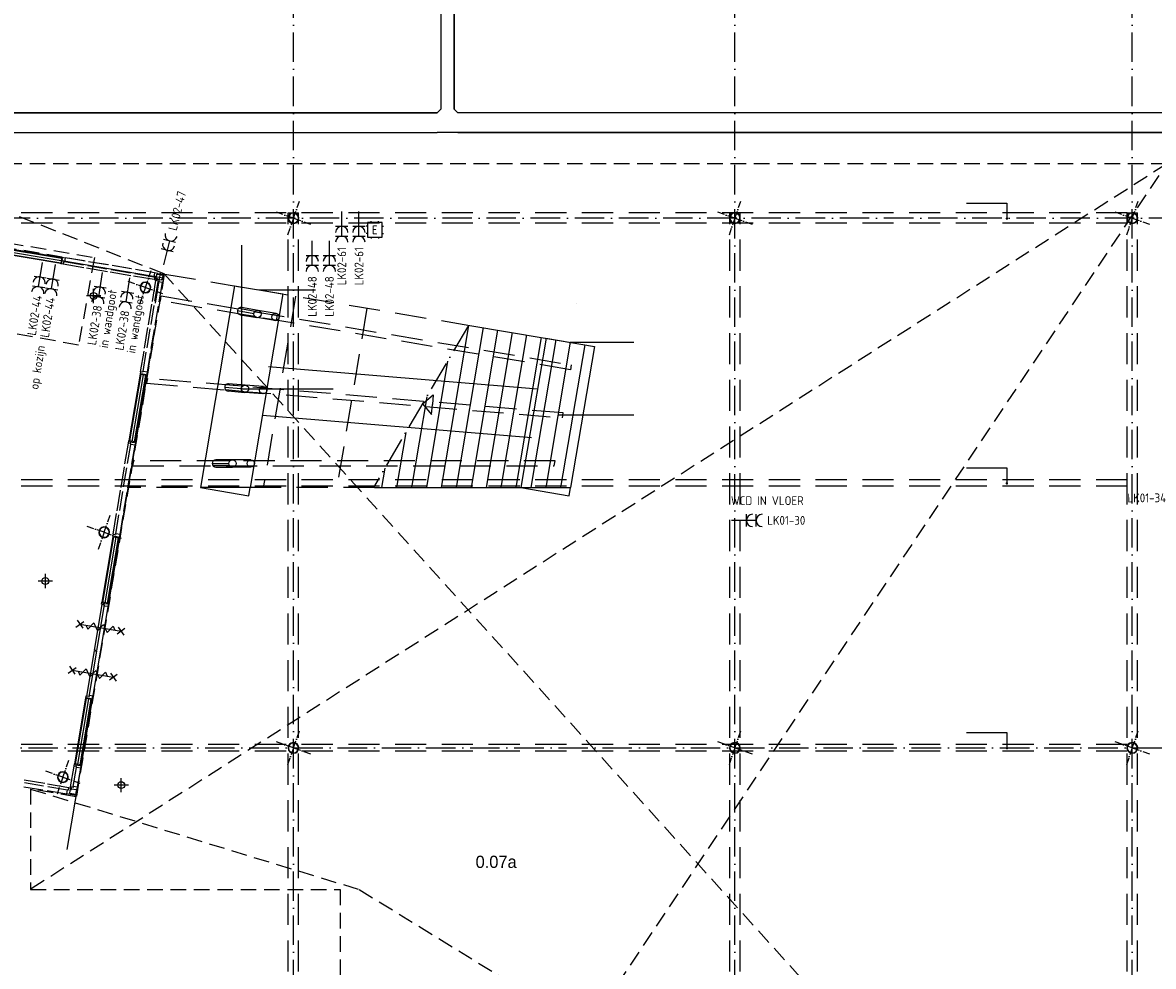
# Model space of a CAD drawing. Header units: millimetres. Extents: x 90707 to 259985, y -1262 to 84291.
# Tile 26 of 75: x 147026 to 170076, y 19153 to 38393. Entities that reach past the tile are written whole.
import ezdxf
from ezdxf.enums import TextEntityAlignment as Align

# ---------------------------------------------------------------- set-up
doc = ezdxf.new("R2010")
doc.units = ezdxf.units.MM
doc.header["$LTSCALE"] = 100
for name, pattern in [('B-SL0', [100000000.0, 0, -100000000.0]), ('DASHDOT', [9, 6, -1.5, 0, -1.5]), ('HIDDEN', [9.525, 6.35, -3.175]), ('HIDDEN2', [4.7625, 3.175, -1.5875])]:
    doc.linetypes.add(name, pattern=pattern)
doc.layers.get('0').update_dxf_attribs({"linetype": 'CONTINUOUS'})
for name, color, linetype in [('AANSLWCD', 3, 'CONTINUOUS'), ('ABNSLWCD_ATTRIB', 2, 'CONTINUOUS'), ('AL$7----_STRAMIEN', 1, 'DASHDOT'), ('AL$8----_HULPLIJNEN', 2, 'CONTINUOUS'), ('AL22----_BINNENWAND', 7, 'CONTINUOUS'), ('AL28----_KONSTRUKTIE', 3, 'CONTINUOUS'), ('AL31----_BUITENKOZ', 7, 'CONTINUOUS'), ('AL32----_BINNENKOZ', 7, 'CONTINUOUS'), ('AL65----_BEVEILIGING', 7, 'CONTINUOUS'), ('ALL-----_REFLIJNEN', 8, 'CONTINUOUS'), ('BOUW', 8, 'CONTINUOUS'), ('EB63103-_ATTRIB', 2, 'CONTINUOUS'), ('EB63104-_ATTRIB', 2, 'CONTINUOUS'), ('EL63103-_LICHT-WCD230V', 3, 'CONTINUOUS'), ('EL63104-_LICHT-ASP230V', 3, 'CONTINUOUS'), ('EL6441--_DATACOM', 3, 'CONTINUOUS'), ('KABELGOOT', 8, 'CONTINUOUS'), ('MAATV-BETON', 1, 'CONTINUOUS'), ('MV-BINNENBESTRATING', 1, 'CONTINUOUS'), ('MV-BINNENKOZIJN', 1, 'CONTINUOUS'), ('MV-STAALKOLOM', 1, 'CONTINUOUS'), ('TRAP', 7, 'CONTINUOUS'), ('VOLGNUMMER', 7, 'CONTINUOUS')]:
    doc.layers.add(name, color=color, linetype=linetype)
doc.styles.add('1_8', font='ISO', dxfattribs={"height": 1.8})
doc.styles.add('2_0', font='iso', dxfattribs={"height": 200})
doc.styles.add('BURO-025', font='BUROFONT.shx', dxfattribs={"height": 250})
doc.styles.get("Standard").update_dxf_attribs({"font": 'iso.shx'})

# ---------------------------------------------------------------- blocks, each defined once
blk = doc.blocks.new('ES3W2A')
for p, q in [((1.25, 2), (-1.25, 2)), ((1.25, 0), (-1.25, 0)), ((0, 2), (0, -3))]:
    blk.add_line(p, q)
for centre in [(0, 3.25), (0, 1.25)]:
    blk.add_arc(centre, 1.25, 180, 0)
at = {"style": '1_8'}
for tag, flags, p in [('VERMOGEN', 9, (-2.5, 5)), ('GROEP', 8, (0, 5)), ('SCHAK', 8, (2.5, 5)), ('TAL', 8, (2.5, 5)), ('GELIJK', 9, (5, 5)), ('KAST', 9, (7, 5))]:
    blk.add_attdef(tag, text='', height=1.8, rotation=90, dxfattribs=dict(at, flags=flags)).set_placement(p, align=Align.MIDDLE_CENTER)
at = {"style": '1_8', "width": 0.7, "flags": 8}
blk.add_attdef('DOEL', text='', height=1.8, rotation=90, dxfattribs=at).set_placement((-2.5, 5), align=Align.MIDDLE_LEFT)
at = {"style": '1_8', "flags": 9}
blk.add_attdef('M_CODE', text='', height=1.8, dxfattribs=at).set_placement((0, 0), align=Align.MIDDLE_CENTER)
blk = doc.blocks.new('ES1116A2')
at = {"ltscale": 0.5}
for p, q in [((-1.5, 0.75), (-1.75, 0.75)), ((-0.75, 1.5), (-0.75, 1.75)), ((0.75, 1.5), (0.75, 1.75)), ((1.5, 0.75), (1.75, 0.75)), ((-1.5, -0.75), (-1.75, -0.75)), ((-0.75, -1.5), (-0.75, -1.75)), ((0.75, -1.5), (0.75, -1.75)), ((1.5, -0.75), (1.75, -0.75))]:
    blk.add_line(p, q, dxfattribs=at)
blk.add_lwpolyline([(-1.5, -1.5), (1.5, -1.5), (1.5, 1.5), (-1.5, 1.5)], close=True)
at = {"ltscale": 0.5, "style": '1_8'}
for tag, flags, p in [('VERMOGEN', 9, (-2.5, 3.5)), ('GROEP', 8, (0, 3.5)), ('SCHAK', 8, (2.5, 3.5)), ('KAST', 9, (7, 3.5)), ('DOEL', 8, (-2.5, 0))]:
    blk.add_attdef(tag, text='', height=1.8, rotation=90, dxfattribs=dict(at, flags=flags)).set_placement(p, align=Align.MIDDLE_LEFT)
for tag, flags, p in [('GELIJK', 9, (5, 3.5)), ('TAL', 8, (2.5, 3.5))]:
    blk.add_attdef(tag, text='', height=1.8, rotation=90, dxfattribs=dict(at, flags=flags)).set_placement(p, align=Align.MIDDLE_CENTER)
at = {"ltscale": 0.5, "style": '1_8', "flags": 8}
for tag, p in [('NUMMER', (0, 3)), ('CODE', (0, 0))]:
    blk.add_attdef(tag, text='', height=1.8, dxfattribs=at).set_placement(p, align=Align.MIDDLE)
at = {"ltscale": 0.5, "style": '1_8', "flags": 9}
blk.add_attdef('M_CODE', text='', height=1.8, dxfattribs=at).set_placement((0, 0), align=Align.MIDDLE_CENTER)
blk = doc.blocks.new('EH100000')
at = {"linetype": 'ByBlock'}
for p, q in [((1, 0.5), (0, 0.5)), ((1, 0.5, 1), (0, 0.5, 1)), ((0, -0.5, 1), (1, -0.5, 1)), ((1, -0.5), (0, -0.5))]:
    blk.add_line(p, q, dxfattribs=at)
at = {"linetype": 'ByBlock', "invisible_edges": 15}
for points in [[(1, -0.5), (0, -0.5), (0, 0.5), (1, 0.5)], [(0, 0.5), (1, 0.5), (1, 0.5, 1), (0, 0.5, 1)], [(0, -0.5, 1), (1, -0.5, 1), (1, -0.5), (0, -0.5)]]:
    blk.add_3dface(points, dxfattribs=at)
at = {"linetype": 'ByBlock', "style": '2_0', "flags": 8}
blk.add_attdef('FUNCTIE', text='', height=0.5, dxfattribs=at).set_placement((0.5, 0), align=Align.MIDDLE)
at = {"linetype": 'ByBlock', "flags": 9}
blk.add_attdef('SCHOT', text='', height=0.5, dxfattribs=at).set_placement((0.5, 0), align=Align.MIDDLE)
blk = doc.blocks.new('KG3IFI')
at = {"linetype": 'B-SL0'}
for p, q in [((-210, 200), (-210, -200)), ((210, -200), (210, 200)), ((-135, -275), (135, -275))]:
    blk.add_line(p, q, dxfattribs=at)
at = {"linetype": 'ByBlock'}
for points in [[(-210, 200), (0, 200), (0, 200), (210, 200)], [(-135, -275), (-135, -275), (-210, -200), (-210, -200)], [(210, -200), (210, -200), (135, -275), (135, -275)]]:
    blk.add_lwpolyline(points, dxfattribs=at)
at = {"flags": 3}
blk.add_attdef('HULPSTUK', (0, 0), '', height=1, rotation=180, dxfattribs=at)
blk = doc.blocks.new('A$Cca306792')
at = {"layer": 'AL$7----_STRAMIEN'}
for points in [[(61428, 5550), (61428, 47073)], [(70428, 5550), (70428, 47073)], [(78528, 5550), (78528, 47073)], [(52428, 24870), (80709, 24870)]]:
    blk.add_lwpolyline(points, dxfattribs=at)
at = {"layer": 'AL$7----_STRAMIEN', "color": 1}
blk.add_lwpolyline([(101068, 35670), (52728, 35670), (28083, 35670)], dxfattribs=at)
at = {"layer": 'AL$8----_HULPLIJNEN', "color": 8, "linetype": 'DASHDOT', "ltscale": 0.25}
for p, q in [((61428, 35670), (61549, 36017)), ((70428, 35670), (70549, 36017)), ((78528, 35670), (78649, 36017)), ((61428, 35670), (61081, 35790)), ((70428, 35670), (70081, 35790)), ((78528, 35670), (78181, 35790)), ((61428, 35670), (61308, 35322)), ((61428, 35670), (61776, 35549)), ((70428, 35670), (70308, 35322)), ((70428, 35670), (70776, 35549)), ((78528, 35670), (78408, 35322)), ((78528, 35670), (78876, 35549)), ((58411, 34255), (58531, 34603)), ((58411, 34255), (58063, 34375)), ((58411, 34255), (58290, 33907)), ((58411, 34255), (58758, 34135)), ((57571, 29264), (57691, 29611)), ((57571, 29264), (57223, 29384)), ((57571, 29264), (57450, 28916)), ((57571, 29264), (57918, 29143)), ((61428, 24870), (61549, 25217)), ((70428, 24870), (70549, 25217)), ((78528, 24870), (78649, 25217)), ((61428, 24870), (61081, 24990)), ((70428, 24870), (70081, 24990)), ((78528, 24870), (78181, 24990)), ((61428, 24870), (61308, 24522)), ((61428, 24870), (61776, 24749)), ((70428, 24870), (70308, 24522)), ((70428, 24870), (70776, 24749)), ((78528, 24870), (78408, 24522)), ((78528, 24870), (78876, 24749)), ((56730, 24273), (56851, 24620)), ((56730, 24273), (56383, 24393)), ((56730, 24273), (56610, 23925)), ((56730, 24273), (57078, 24152))]:
    blk.add_line(p, q, dxfattribs=at)
at = {"layer": 'AL$8----_HULPLIJNEN', "color": 8}
for p, q in [((56707, 34803), (58775, 34454)), ((58618, 33937), (58721, 34547)), ((60227, 34289), (59534, 30175)), ((61213, 34123), (60548, 30175)), ((56819, 22801), (58607, 33418)), ((66577, 33220), (66064, 30175)), ((67563, 33054), (67078, 30175)), ((60922, 32647), (66404, 32192)), ((60797, 31654), (66279, 31199)), ((60549, 30175), (59535, 30175)), ((66064, 30175), (67078, 30175))]:
    blk.add_line(p, q, dxfattribs=at)
at = {"layer": 'AL$8----_HULPLIJNEN', "color": 8, "extrusion": (0, 0, -1)}
for p, q in [((60227, 34289), (61213, 34123)), ((66572, 33221), (67563, 33054))]:
    blk.add_line(p, q, dxfattribs=at)
at = {"layer": 'AL22----_BINNENWAND', "color": 8, "linetype": 'Continuous'}
for p, q in [((55370, 35076), (56705, 34851)), ((55355, 34982), (56689, 34757)), ((58097, 31126), (58325, 32483)), ((58190, 31111), (58419, 32468)), ((57543, 27835), (57767, 29170)), ((57636, 27819), (57861, 29154)), ((56988, 24542), (57213, 25879)), ((57082, 24527), (57307, 25863))]:
    blk.add_line(p, q, dxfattribs=at)
at = {"layer": 'AL22----_BINNENWAND', "color": 8}
for p, q in [((55373, 35091), (56707, 34866)), ((56686, 34743), (55352, 34967)), ((56707, 34866), (56686, 34743)), ((58082, 31129), (58310, 32486)), ((58434, 32465), (58205, 31108)), ((58310, 32486), (58434, 32465)), ((58205, 31108), (58082, 31129)), ((57528, 27838), (57752, 29172)), ((57876, 29152), (57651, 27817)), ((57752, 29172), (57876, 29152)), ((57651, 27817), (57528, 27838)), ((56974, 24545), (57198, 25881)), ((57322, 25860), (57097, 24524)), ((57198, 25881), (57322, 25860)), ((57097, 24524), (56974, 24545))]:
    blk.add_line(p, q, dxfattribs=at)
at = {"layer": 'AL28----_KONSTRUKTIE', "color": 8}
for p, q in [((67204, 33934), (67204, 33934)), ((59534, 30175), (60520, 30009)), ((60520, 30009), (60548, 30175)), ((66064, 30175), (67050, 30009)), ((67050, 30009), (67078, 30175))]:
    blk.add_line(p, q, dxfattribs=at)
for centre, radius, start, end in [((61428, 35670), 110, 340.8893, 160.8893), ((61428, 35670), 102, 340.8893, 160.8893), ((70428, 35670), 110, 340.8893, 160.8893), ((70428, 35670), 102, 340.8893, 160.8893), ((78528, 35670), 110, 340.8893, 160.8893), ((78528, 35670), 102, 340.8893, 160.8893), ((61428, 35670), 110, 160.8893, 340.8893), ((61428, 35670), 102, 160.8893, 340.8893), ((70428, 35670), 110, 160.8893, 340.8893), ((70428, 35670), 102, 160.8893, 340.8893), ((78528, 35670), 110, 160.8893, 340.8893), ((78528, 35670), 102, 160.8893, 340.8893), ((58411, 34255), 110, 340.8893, 160.8893), ((58411, 34255), 102, 340.8893, 160.8893), ((58411, 34255), 110, 160.8893, 340.8893), ((58411, 34255), 102, 160.8893, 340.8893), ((57571, 29264), 110, 160.8893, 340.8893), ((57571, 29264), 110, 340.8893, 160.8893), ((57571, 29264), 102, 160.8893, 340.8893), ((57571, 29264), 102, 340.8893, 160.8893), ((61428, 24870), 110, 160.8893, 340.8893), ((61428, 24870), 110, 340.8893, 160.8893), ((61428, 24870), 102, 160.8893, 340.8893), ((61428, 24870), 102, 340.8893, 160.8893), ((70428, 24870), 110, 160.8893, 340.8893), ((70428, 24870), 110, 340.8893, 160.8893), ((70428, 24870), 102, 160.8893, 340.8893), ((70428, 24870), 102, 340.8893, 160.8893), ((78528, 24870), 110, 160.8893, 340.8893), ((78528, 24870), 110, 340.8893, 160.8893), ((78528, 24870), 102, 160.8893, 340.8893), ((78528, 24870), 102, 340.8893, 160.8893), ((56730, 24273), 110, 160.8893, 340.8893), ((56730, 24273), 110, 340.8893, 160.8893), ((56730, 24273), 102, 160.8893, 340.8893), ((56730, 24273), 102, 340.8893, 160.8893)]:
    blk.add_arc(centre, radius, start, end, dxfattribs=at)
at = {"layer": 'AL31----_BUITENKOZ', "color": 8, "linetype": 'Continuous'}
for p, q in [((57377, 26863), (57533, 27791)), ((57573, 27784), (57417, 26856)), ((57533, 27791), (57573, 27784)), ((57219, 25926), (57375, 26851)), ((57415, 26844), (57260, 25919)), ((57375, 26851), (57415, 26844)), ((57417, 26856), (57377, 26863)), ((57260, 25919), (57219, 25926))]:
    blk.add_line(p, q, dxfattribs=at)
at = {"layer": 'AL32----_BINNENKOZ', "color": 8, "linetype": 'HIDDEN2'}
for p, q in [((58797, 34530), (53117, 36775)), ((79230, 36774), (53117, 36775)), ((79230, 36774), (56068, 21985)), ((62473, 11736), (79230, 36774)), ((53117, 35491), (58797, 34527)), ((58797, 34527), (57003, 23874)), ((79428, 11720), (58797, 34530)), ((56070, 24031), (56068, 21981)), ((56070, 24031), (62770, 21982)), ((57003, 23874), (56070, 24031)), ((56068, 21981), (62378, 21982)), ((62378, 21982), (62378, 12360)), ((62770, 21982), (79428, 11720))]:
    blk.add_line(p, q, dxfattribs=at)
at = {"layer": 'AL32----_BINNENKOZ', "color": 8}
for p, q in [((56705, 34851), (56708, 34873)), ((56720, 34848), (56705, 34851)), ((56705, 34758), (56720, 34848)), ((56708, 34873), (56774, 34862)), ((56774, 34862), (56760, 34775)), ((57164, 34796), (56774, 34862)), ((56685, 34736), (56689, 34760)), ((56734, 34727), (56685, 34736)), ((56689, 34760), (56705, 34758)), ((56743, 34778), (56734, 34727)), ((57158, 34656), (56734, 34727)), ((56760, 34775), (56743, 34778)), ((57149, 34709), (56760, 34775)), ((57636, 34576), (57213, 34647)), ((57628, 34629), (57238, 34694)), ((57642, 34716), (57253, 34781)), ((58106, 34548), (57716, 34614)), ((58120, 34635), (57731, 34701)), ((58599, 34555), (58209, 34620)), ((58114, 34495), (57691, 34566)), ((58592, 34415), (58169, 34486)), ((58584, 34468), (58195, 34533)), ((58553, 33971), (58624, 34394)), ((58599, 34555), (58584, 34468)), ((58584, 34468), (58601, 34465)), ((58601, 34465), (58592, 34415)), ((58592, 34415), (58642, 34406)), ((58665, 34543), (58599, 34555)), ((58606, 33979), (58672, 34369)), ((58624, 34394), (58633, 34443)), ((58675, 34386), (58624, 34394)), ((58630, 34434), (58645, 34524)), ((58646, 34431), (58630, 34434)), ((58633, 34443), (58657, 34439)), ((58642, 34406), (58646, 34431)), ((58645, 34524), (58661, 34522)), ((58657, 34439), (58655, 34423)), ((58655, 34423), (58745, 34408)), ((58661, 34522), (58665, 34543)), ((58662, 34526), (58766, 34508)), ((58665, 34543), (58787, 34523)), ((58672, 34369), (58675, 34386)), ((58759, 34354), (58672, 34369)), ((58693, 33965), (58759, 34354)), ((58745, 34408), (58748, 34424)), ((58748, 34424), (58770, 34420)), ((58766, 34508), (58752, 34423)), ((58770, 34420), (58759, 34354)), ((58787, 34523), (58770, 34420)), ((58473, 33493), (58544, 33916)), ((58526, 33501), (58591, 33891)), ((58613, 33486), (58678, 33876)), ((58392, 33015), (58463, 33438)), ((58445, 33023), (58511, 33412)), ((58532, 33008), (58598, 33398)), ((58312, 32536), (58383, 32959)), ((58365, 32545), (58430, 32934)), ((58452, 32530), (58517, 32919)), ((58312, 32536), (58303, 32487)), ((58362, 32528), (58312, 32536)), ((58365, 32545), (58362, 32528)), ((58452, 32530), (58365, 32545)), ((58440, 32464), (58452, 32530)), ((58303, 32487), (58328, 32483)), ((58328, 32483), (58331, 32499)), ((58331, 32499), (58421, 32483)), ((58421, 32483), (58419, 32468)), ((58419, 32468), (58440, 32464)), ((58067, 31081), (58075, 31130)), ((58075, 31130), (58100, 31126)), ((58100, 31126), (58097, 31110)), ((57995, 30658), (58067, 31081)), ((58049, 30666), (58114, 31055)), ((58117, 31072), (58067, 31081)), ((58097, 31110), (58188, 31095)), ((58114, 31055), (58117, 31072)), ((58201, 31041), (58114, 31055)), ((58135, 30651), (58201, 31041)), ((58188, 31095), (58190, 31111)), ((58190, 31111), (58212, 31107)), ((58212, 31107), (58201, 31041)), ((57915, 30179), (57986, 30602)), ((57968, 30188), (58034, 30577)), ((58055, 30173), (58120, 30563)), ((57834, 29701), (57906, 30124)), ((57887, 29709), (57953, 30099)), ((57974, 29695), (58040, 30084)), ((57754, 29223), (57825, 29646)), ((57807, 29231), (57873, 29621)), ((57894, 29216), (57959, 29606)), ((57754, 29223), (57746, 29173)), ((57746, 29173), (57770, 29169)), ((57804, 29214), (57754, 29223)), ((57770, 29169), (57773, 29185)), ((57773, 29185), (57864, 29170)), ((57807, 29231), (57804, 29214)), ((57894, 29216), (57807, 29231)), ((57864, 29170), (57861, 29154)), ((57861, 29154), (57883, 29150)), ((57883, 29150), (57894, 29216)), ((57514, 27796), (57521, 27839)), ((57580, 27785), (57514, 27796)), ((57521, 27839), (57546, 27835)), ((57546, 27835), (57543, 27819)), ((57543, 27819), (57631, 27804)), ((57576, 27761), (57580, 27785)), ((57647, 27750), (57576, 27761)), ((57631, 27804), (57633, 27820)), ((57633, 27820), (57658, 27816)), ((57658, 27816), (57647, 27750)), ((57199, 25925), (57192, 25882)), ((57192, 25882), (57216, 25878)), ((57265, 25914), (57199, 25925)), ((57216, 25878), (57219, 25894)), ((57219, 25894), (57307, 25879)), ((57269, 25937), (57265, 25914)), ((57340, 25925), (57269, 25937)), ((57307, 25879), (57304, 25863)), ((57304, 25863), (57329, 25859)), ((57329, 25859), (57340, 25925)), ((56887, 24074), (56958, 24497)), ((56940, 24082), (57006, 24472)), ((56958, 24497), (56967, 24546)), ((57009, 24488), (56958, 24497)), ((56967, 24546), (56991, 24542)), ((56991, 24542), (56989, 24526)), ((56989, 24526), (57079, 24511)), ((57006, 24472), (57009, 24488)), ((57093, 24457), (57006, 24472)), ((57027, 24067), (57093, 24457)), ((57079, 24511), (57082, 24527)), ((57082, 24527), (57104, 24523)), ((57104, 24523), (57093, 24457)), ((55939, 24218), (56362, 24147)), ((55933, 24078), (56322, 24013)), ((55947, 24165), (56337, 24099)), ((56411, 23998), (56810, 23930)), ((56417, 24138), (56850, 24065)), ((56425, 24084), (56825, 24017)), ((56810, 23930), (56825, 24017)), ((56825, 24017), (56842, 24014)), ((56842, 24014), (56850, 24065)), ((56850, 24065), (56899, 24056)), ((56879, 24034), (56864, 23944)), ((56887, 24074), (56879, 24024)), ((56895, 24032), (56879, 24034)), ((56879, 24024), (56903, 24020)), ((56937, 24065), (56887, 24074)), ((56899, 24056), (56895, 24032)), ((56903, 24020), (56906, 24036)), ((56906, 24036), (56997, 24021)), ((56940, 24082), (56937, 24065)), ((57027, 24067), (56940, 24082)), ((56998, 24004), (56984, 23919)), ((56997, 24021), (56994, 24005)), ((56994, 24005), (57016, 24001)), ((57016, 24001), (56999, 23899)), ((57016, 24001), (57027, 24067)), ((56876, 23919), (56810, 23930)), ((56864, 23944), (56880, 23941)), ((56880, 23941), (56876, 23919)), ((56999, 23899), (56876, 23919)), ((56984, 23919), (56879, 23937))]:
    blk.add_line(p, q, dxfattribs=at)
at = {"layer": 'AL65----_BEVEILIGING', "color": 8, "linetype": 'Continuous'}
for p, q in [((56996, 27333), (57157, 27448)), ((57019, 27471), (57134, 27310)), ((57076, 27391), (57915, 27249)), ((57200, 27370), (57236, 27288)), ((57236, 27288), (57360, 27419)), ((57360, 27419), (57397, 27337)), ((57397, 27337), (57434, 27254)), ((57434, 27254), (57557, 27386)), ((57557, 27386), (57594, 27303)), ((57594, 27303), (57631, 27221)), ((57631, 27221), (57754, 27352)), ((57754, 27352), (57791, 27270)), ((57834, 27192), (57995, 27307)), ((57857, 27330), (57972, 27169)), ((56838, 26395), (56999, 26510)), ((56861, 26533), (56976, 26372)), ((56918, 26452), (57757, 26311)), ((57042, 26431), (57078, 26349)), ((57078, 26349), (57202, 26481)), ((57202, 26481), (57239, 26398)), ((57239, 26398), (57276, 26316)), ((57276, 26316), (57399, 26447)), ((57399, 26447), (57436, 26365)), ((57436, 26365), (57473, 26283)), ((57473, 26283), (57596, 26414)), ((57596, 26414), (57633, 26332)), ((57676, 26254), (57837, 26369)), ((57699, 26392), (57814, 26230))]:
    blk.add_line(p, q, dxfattribs=at)
at = {"layer": 'ALL-----_REFLIJNEN', "color": 8, "linetype": 'Continuous'}
for p, q in [((55362, 35029), (56697, 34804)), ((58143, 31118), (58372, 32475)), ((57589, 27827), (57814, 29162)), ((57035, 24535), (57260, 25871))]:
    blk.add_line(p, q, dxfattribs=at)
at = {"layer": 'MAATV-BETON', "color": 8}
for p, q in [((60380, 32191), (60380, 35115)), ((60720, 34206), (61879, 34206)), ((67070, 33137), (68368, 33137)), ((60380, 32191), (62241, 32191)), ((66821, 31656), (68368, 31656))]:
    blk.add_line(p, q, dxfattribs=at)
at = {"layer": 'MV-BINNENBESTRATING', "color": 8}
for p, q in [((57355, 33936), (57355, 34227)), ((57500, 34082), (57210, 34082)), ((56372, 28125), (56372, 28415)), ((56518, 28270), (56227, 28270)), ((57919, 23965), (57919, 24255)), ((57919, 23965), (57919, 24255)), ((58064, 24110), (57774, 24110)), ((58064, 24110), (57774, 24110))]:
    blk.add_line(p, q, dxfattribs=at)
at = {"layer": 'MV-BINNENKOZIJN'}
for p, q in [((75150, 35977), (75972, 35977)), ((75972, 35977), (75972, 35659)), ((75150, 30580), (75972, 30580)), ((75972, 30580), (75972, 30262)), ((75150, 25181), (75972, 25181)), ((75972, 25181), (75972, 24863))]:
    blk.add_line(p, q, dxfattribs=at)
at = {"layer": 'MV-BINNENKOZIJN', "color": 2, "linetype": 'HIDDEN'}
for p, q in [((78423, 35776), (53434, 35776)), ((78423, 35565), (53434, 35565)), ((78423, 30337), (53434, 30337)), ((78423, 30202), (53434, 30202)), ((78423, 24937), (53434, 24937)), ((78423, 24802), (53434, 24802))]:
    blk.add_line(p, q, dxfattribs=at)
at = {"layer": 'MV-BINNENKOZIJN', "color": 6}
for p, q in [((61323, 35776), (61533, 35776)), ((70323, 35776), (70533, 35776)), ((78423, 35776), (78633, 35776))]:
    blk.add_line(p, q, dxfattribs=at)
at = {"layer": 'MV-BINNENKOZIJN', "color": 2, "linetype": 'HIDDEN'}
for points in [[(61323, 11736), (61323, 35776)], [(61533, 11736), (61533, 35776)], [(70323, 11736), (70323, 35776)], [(70533, 11736), (70533, 35776)], [(78423, 11736), (78423, 35776)], [(78633, 11736), (78633, 35776)]]:
    blk.add_lwpolyline(points, dxfattribs=at)
at = {"layer": 'MV-BINNENKOZIJN', "const_width": 25}
for points in [[(75960, 35659, 1), (75985, 35659, 1)], [(75960, 30262, 1), (75985, 30262, 1)], [(75960, 24863, 1), (75985, 24863, 1)]]:
    blk.add_lwpolyline(points, format="xyb", close=True, dxfattribs=at)
at = {"layer": 'MV-STAALKOLOM', "color": 8}
for centre in [(57355, 34082), (56372, 28270), (57919, 24110), (57919, 24110)]:
    blk.add_circle(centre, 70.2, dxfattribs=at)
at = {"layer": 'TRAP', "color": 8, "linetype": 'HIDDEN'}
for p, q in [((58809, 34528), (65022, 33482)), ((58718, 33985), (58734, 34084)), ((67076, 32578), (58718, 33985)), ((58734, 34084), (67093, 32677)), ((61472, 34080), (60814, 30175)), ((61074, 33727), (60708, 33788)), ((62928, 33834), (62313, 30179)), ((61049, 33579), (60684, 33640)), ((67093, 32677), (67076, 32578)), ((58451, 32401), (58434, 32302)), ((58434, 32302), (66911, 31598)), ((66928, 31697), (58451, 32401)), ((60804, 32086), (60435, 32116)), ((60817, 32235), (60447, 32266)), ((66911, 31598), (66928, 31697)), ((58168, 30718), (58151, 30618)), ((66763, 30718), (58168, 30718)), ((60559, 30743), (60188, 30743)), ((66746, 30618), (66763, 30718)), ((58151, 30618), (66746, 30618)), ((60559, 30593), (60188, 30593)), ((63081, 30175), (58076, 30175))]:
    blk.add_line(p, q, dxfattribs=at)
at = {"layer": 'TRAP', "color": 8}
for p, q in [((60287, 33783), (60622, 33727)), ((60299, 33728), (60634, 33672)), ((60316, 33831), (60651, 33774)), ((60348, 33697), (60684, 33640)), ((60708, 33788), (60373, 33845)), ((61087, 33599), (61099, 33673)), ((64998, 33482), (64442, 30175)), ((65295, 33436), (64746, 30175)), ((65022, 33482), (67366, 33087)), ((65591, 33386), (65050, 30175)), ((65887, 33336), (65354, 30175)), ((66182, 33287), (65659, 30175)), ((66478, 33233), (65963, 30175)), ((66774, 33187), (66267, 30175)), ((67070, 33137), (66571, 30175)), ((67366, 33087), (66875, 30175)), ((64572, 32755), (64138, 30175)), ((60053, 32276), (60391, 32247)), ((60447, 32266), (60108, 32294)), ((60027, 32225), (60366, 32197)), ((60044, 32172), (60383, 32144)), ((60096, 32145), (60435, 32116)), ((64060, 31883), (64276, 32066)), ((64276, 32066), (64260, 31867)), ((64145, 32028), (63833, 30175)), ((64060, 31883), (64243, 31667)), ((64243, 31667), (64260, 31867)), ((63719, 31301), (63529, 30175)), ((59772, 30668), (60113, 30668)), ((60134, 30720), (59793, 30720)), ((60188, 30743), (59847, 30743)), ((60134, 30616), (59793, 30616)), ((59847, 30593), (60188, 30593)), ((63292, 30573), (63225, 30175)), ((63081, 30175), (66875, 30175))]:
    blk.add_line(p, q, dxfattribs=at)
at = {"layer": 'TRAP', "color": 8, "linetype": 'DASHDOT'}
blk.add_line((64998, 33482), (63058, 30175), dxfattribs=at)
at = {"layer": 'TRAP', "color": 8}
for centre in [(60696, 33714), (61062, 33653), (60441, 32191), (60811, 32160), (60188, 30668), (60559, 30668)]:
    blk.add_circle(centre, 75, dxfattribs=at)
for centre, start, end in [((60361, 33771), 80.4447, 260.4447), ((60102, 32219), 85.2558, 265.2558), ((59847, 30668), 90, 270)]:
    blk.add_arc(centre, 75, start, end, dxfattribs=at)
at = {"layer": 'KABELGOOT', "zscale": 60}
for p, xscale, yscale, rotation in [((64569, 37891), 7723.999999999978, 270, 90), ((64359, 37616), 23591.03645828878, 400, 179.9999999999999)]:
    blk.add_blockref('EH100000', p, dxfattribs=dict(at, xscale=xscale, yscale=yscale, rotation=rotation))
at = {"layer": 'KABELGOOT', "rotation": 179.9999999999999}
blk.add_blockref('KG3IFI', (64569, 37616), dxfattribs=at)
at = {"layer": 'KABELGOOT', "xscale": 14483.83556155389, "yscale": 400, "zscale": 60}
blk.add_blockref('EH100000', (64779, 37616), dxfattribs=at)
at = {"layer": 'BOUW', "style": 'BURO-025'}
blk.add_text('0.07a', height=250, dxfattribs=at).set_placement((65142, 22422))
at = {"layer": 'VOLGNUMMER', "color": 252, "linetype": 'ByBlock'}
for tag, p in [('0.28', (16187, 74214)), ('0.17', (62961, 72994)), ('0.16', (78893, 73105)), ('0.29', (35887, 72529)), ('0.18', (53124, 64542)), ('0.701', (85482, 63517)), ('0.30', (29366, 63128)), ('0.32', (36092, 63166)), ('0.12', (90689, 63024)), ('0.29A', (33165, 62745)), ('0.30', (38191, 61494)), ('0.19', (61479, 61433)), ('0.27', (17657, 61363)), ('0.14', (89762, 60088)), ('0.33', (45869, 59450)), ('0.15', (73454, 57402)), ('0.801', (112714, 57073)), ('0.25', (28058, 57013)), ('0.18A', (61029, 56759)), ('0.26A', (36299, 54851)), ('0.20', (60895, 53506)), ('0.800', (90980, 50804)), ('0.25A', (73288, 48435)), ('0.21', (58702, 48178)), ('0.300', (94483, 48257)), ('0.24', (35041, 47783)), ('0.102', (87631, 47613)), ('0.26', (18559, 46119)), ('0.203', (95795, 46197)), ('0.802', (68387, 42721)), ('0.204', (95497, 42149)), ('0.07B', (66790, 38909)), ('0.702', (95327, 36513))]:
    blk.add_attdef(tag, text='', height=250, dxfattribs=at).set_placement(p, align=Align.MIDDLE_CENTER)
at = {"layer": 'VOLGNUMMER', "color": 8, "linetype": 'ByBlock'}
blk.add_attdef('0.600', text='', height=250, dxfattribs=at).set_placement((96800, 48300), align=Align.MIDDLE_CENTER)

msp = doc.modelspace()

# ---------------------------------------------------------------- linework, layer by layer
at = {"color": 9, "linetype": 'HIDDEN', "ltscale": 0.5}
msp.add_lwpolyline([(145937, 32221), (146255, 33984), (148490, 33607), (148167, 31818)], close=True, dxfattribs=at)

# ---------------------------------------------------------------- block references
at = {"layer": 'AANSLWCD'}
ref = msp.add_blockref('ES3W2A', (149974, 33748, 1050), dxfattribs=dict(at, xscale=99.99999999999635, yscale=99.99999999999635, zscale=99.99999999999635, rotation=345.9738778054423))
ref.add_attrib('GROEP', 'LK02-47', dxfattribs={"layer": 'ABNSLWCD_ATTRIB', "color": 1, "height": 180, "rotation": 75.9739, "style": '1_8', "flags": 8}).set_placement((150077, 34160, 1050), align=Align.MIDDLE_LEFT)
ref = msp.add_blockref('ES3W2A', (153532, 34242), dxfattribs=dict(at, xscale=100, yscale=100, zscale=100, rotation=180))
ref.add_attrib('GROEP', 'LK02-61', dxfattribs={"layer": 'ABNSLWCD_ATTRIB', "color": 1, "height": 180, "rotation": 90, "style": '1_8', "flags": 8}).set_placement((153532, 33817), align=Align.MIDDLE_RIGHT)
ref = msp.add_blockref('ES3W2A', (153882, 34242), dxfattribs=dict(at, xscale=100, yscale=100, zscale=100, rotation=180))
ref.add_attrib('GROEP', 'LK02-61', dxfattribs={"layer": 'ABNSLWCD_ATTRIB', "color": 1, "height": 180, "rotation": 90, "style": '1_8', "flags": 8}).set_placement((153882, 33817), align=Align.MIDDLE_RIGHT)
ref = msp.add_blockref('ES3W2A', (152930, 33647), dxfattribs=dict(at, xscale=100, yscale=100, zscale=100, rotation=180))
ref.add_attrib('GROEP', 'LK02-48', dxfattribs={"layer": 'ABNSLWCD_ATTRIB', "color": 1, "height": 180, "rotation": 90, "style": '1_8', "flags": 8}).set_placement((152930, 33222), align=Align.MIDDLE_RIGHT)
ref = msp.add_blockref('ES3W2A', (153280, 33647), dxfattribs=dict(at, xscale=100, yscale=100, zscale=100, rotation=180))
ref.add_attrib('GROEP', 'LK02-48', dxfattribs={"layer": 'ABNSLWCD_ATTRIB', "color": 1, "height": 180, "rotation": 90, "style": '1_8', "flags": 8}).set_placement((153280, 33222), align=Align.MIDDLE_RIGHT)
ref = msp.add_blockref('ES3W2A', (170760, 28706), dxfattribs=dict(at, xscale=100, yscale=100, zscale=100, rotation=90.17077678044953))
ref.add_attrib('GROEP', 'LK01-34', dxfattribs={"layer": 'ABNSLWCD_ATTRIB', "color": 1, "height": 180, "rotation": 0.1708, "style": '1_8', "flags": 8}).set_placement((170335, 28705), align=Align.MIDDLE_RIGHT)
ref = msp.add_blockref('ES3W2A', (161779, 28245, 1050), dxfattribs=dict(at, xscale=100, yscale=100, zscale=100, rotation=270))
ref.add_attrib('DOEL', 'WCD IN VLOER', dxfattribs={"layer": 'ABNSLWCD_ATTRIB', "color": 1, "height": 180, "style": '1_8', "flags": 8}).set_placement((161464, 28648, 1050), align=Align.MIDDLE_LEFT)
ref.add_attrib('GROEP', 'LK01-30', dxfattribs={"layer": 'ABNSLWCD_ATTRIB', "color": 1, "height": 180, "style": '1_8', "flags": 8}).set_placement((162204, 28245, 1050), align=Align.MIDDLE_LEFT)
at = {"layer": 'EL63103-_LICHT-WCD230V'}
ref = msp.add_blockref('ES3W2A', (147384, 33207), dxfattribs=dict(at, xscale=99.99999999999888, yscale=99.99999999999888, zscale=99.99999999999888, rotation=171.0220529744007))
ref.add_attrib('GROEP', 'LK02-44', dxfattribs={"layer": 'EB63103-_ATTRIB', "color": 1, "height": 180, "rotation": 81.0221, "style": '1_8', "flags": 8}).set_placement((147335, 32833), align=Align.MIDDLE_RIGHT)
ref = msp.add_blockref('ES3W2A', (147649, 33164), dxfattribs=dict(at, xscale=99.99999999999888, yscale=99.99999999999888, zscale=99.99999999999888, rotation=171.0220529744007))
ref.add_attrib('GROEP', 'LK02-44', dxfattribs={"layer": 'EB63103-_ATTRIB', "color": 1, "height": 180, "rotation": 81.0221, "style": '1_8', "flags": 8}).set_placement((147600, 32789), align=Align.MIDDLE_RIGHT)
ref.add_attrib('SCHAK', 'op kozijn', dxfattribs={"layer": 'EB63103-_ATTRIB', "color": 1, "height": 180, "rotation": 81, "style": '1_8', "flags": 8}).set_placement((147326, 31364), align=Align.MIDDLE_CENTER)
ref = msp.add_blockref('ES3W2A', (148608, 33002), dxfattribs=dict(at, xscale=99.99999999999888, yscale=99.99999999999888, zscale=99.99999999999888, rotation=171.0220529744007))
ref.add_attrib('GROEP', 'LK02-38', dxfattribs={"layer": 'EB63103-_ATTRIB', "color": 1, "height": 180, "rotation": 81.0221, "style": '1_8', "flags": 8}).set_placement((148559, 32628), align=Align.MIDDLE_RIGHT)
ref.add_attrib('SCHAK', 'in wandgoot', dxfattribs={"layer": 'EB63103-_ATTRIB', "color": 1, "height": 180, "rotation": 81, "style": '1_8', "flags": 8}).set_placement((148768, 32355), align=Align.MIDDLE_CENTER)
ref = msp.add_blockref('ES3W2A', (149167, 32896), dxfattribs=dict(at, xscale=99.99999999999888, yscale=99.99999999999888, zscale=99.99999999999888, rotation=171.0220529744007))
ref.add_attrib('GROEP', 'LK02-38', dxfattribs={"layer": 'EB63103-_ATTRIB', "color": 1, "height": 180, "rotation": 81.0221, "style": '1_8', "flags": 8}).set_placement((149119, 32522), align=Align.MIDDLE_RIGHT)
ref.add_attrib('SCHAK', 'in wandgoot', dxfattribs={"layer": 'EB63103-_ATTRIB', "color": 1, "height": 180, "rotation": 81, "style": '1_8', "flags": 8}).set_placement((149327, 32249), align=Align.MIDDLE_CENTER)
at = {"layer": 'EL63104-_LICHT-ASP230V'}
ref = msp.add_blockref('ES1116A2', (154205, 34167), dxfattribs=dict(at, xscale=100, yscale=100, zscale=100))
ref.add_attrib('CODE', 'E', dxfattribs={"layer": 'EB63104-_ATTRIB', "color": 1, "height": 180, "style": '1_8', "flags": 8}).set_placement((154205, 34167), align=Align.MIDDLE)
at = {"layer": 'EL6441--_DATACOM'}
msp.add_blockref('A$Cca306792', (91118, -1262), dxfattribs=at)

doc.saveas('drawing.dxf')
